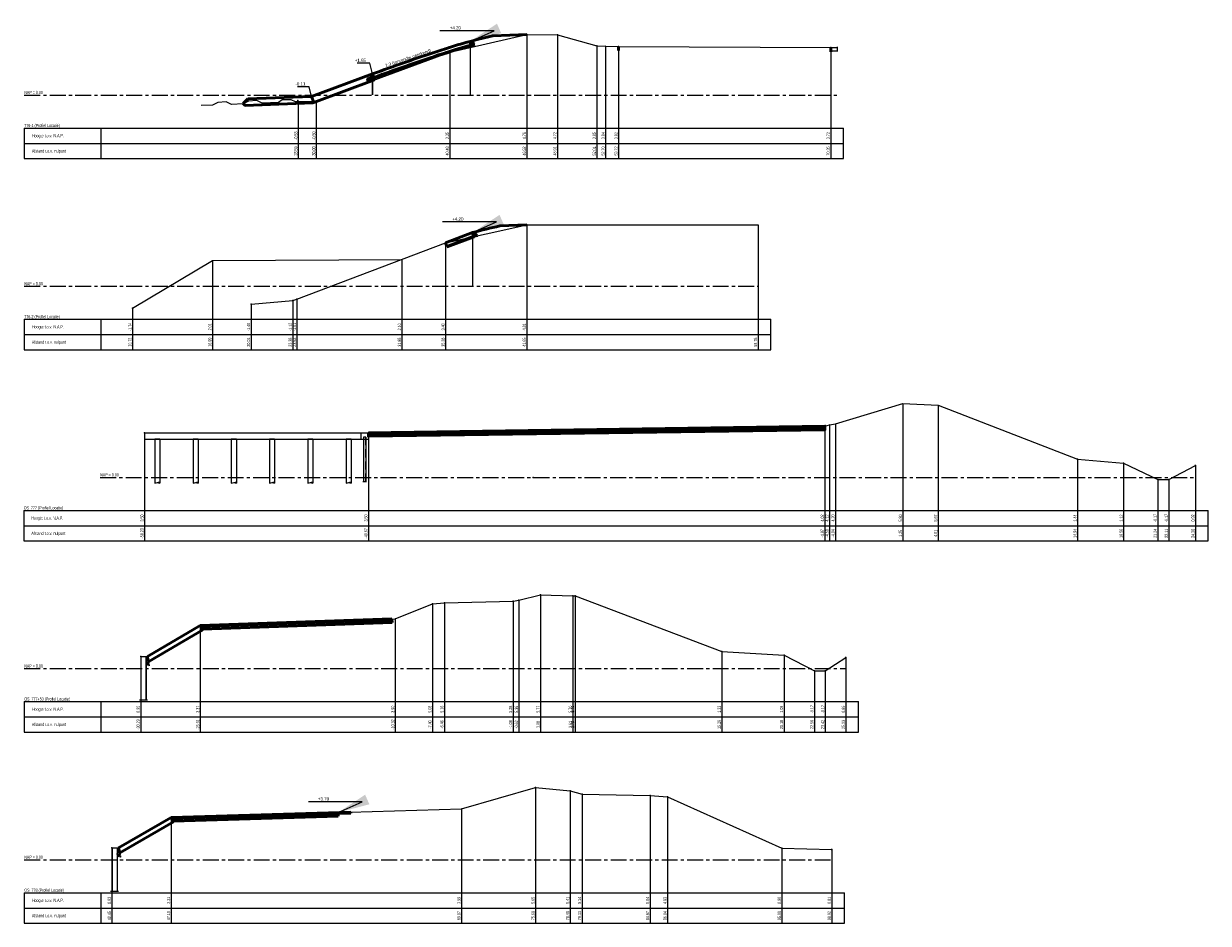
# Model space of a CAD drawing. Header units: metres. Extents: x -7 to 2281, y 7146 to 7816.
# Tile 29 of 29: x 2172 to 2264, y 7746 to 7816. Entities that reach past the tile are written whole.
import ezdxf
from ezdxf.enums import TextEntityAlignment as Align

# ---------------------------------------------------------------- set-up
doc = ezdxf.new("R2010")
doc.units = ezdxf.units.M
for name, pattern in [('HIDDEN', [9.525, 6.35, -3.175]), ('NAP', [20, 12.5, -2.5, 2.5, -2.5]), ('PHANTOM', [2.5, 1.25, -0.25, 0.25, -0.25, 0.25, -0.25])]:
    doc.linetypes.add(name, pattern=pattern)
for name, color, linetype in [('702', 1, 'Continuous'), ('BS-DAMWAND', 255, 'Continuous'), ('BS-DWARSPROFIEL_LOCATIE', 255, 'Continuous'), ('BS-HEK', 198, 'Continuous'), ('BS-HEKWERK-KL-1_5M', 1, 'Continuous'), ('BS-INSTEEK-SLOOT-KPN', 1, 'Continuous'), ('BS-KANT-KREUKELBERM', 255, 'Continuous'), ('BS-KANT-VERHARDING', 1, 'Continuous'), ('BS-KRUINLIJN', 1, 'Continuous'), ('BS-LIGGING-DWARSPROFIEL', 7, 'Continuous'), ('BS-PERKOENRIJ-MET-BETONBAND', 255, 'Continuous'), ('BS-SCHEIDINGSLIJN-TALUDBEKL', 255, 'Continuous'), ('BS-TEENLIJN', 1, 'Continuous'), ('BS-TEENSCHOT-GECONSTRUEERD', 198, 'Continuous'), ('BS-TUSSENBERM', 1, 'Continuous'), ('BS-WATERLIJN-KPN', 1, 'Continuous'), ('BS-ZANDLIJN', 32, 'Continuous'), ('DP-BS-profiel', 2, 'Continuous'), ('DP-BS-ZANDLIJN', 76, 'Continuous'), ('DP-Matenbalk', 7, 'Continuous'), ('DP-Matenbalk_bestaandehoogten', 6, 'Continuous'), ('DP-NAP-lijn', 5, 'NAP')]:
    doc.layers.add(name, color=color, linetype=linetype)
for name, color, linetype, lineweight in [('DP-Afbreek', 2, 'PHANTOM', 25), ('DP-BS-matenbalk_verlenglijnen', 253, 'Continuous', 0), ('DP-NW-arcering_overlaging', 1, 'Continuous', 18), ('DP-NW-maatvoering', 7, 'Continuous', 35), ('DP-NW-matenbalk_verlenglijnen', 135, 'Continuous', 0), ('DP-NW-profiel', 4, 'Continuous', 50), ('DP-Uitvullaag', 1, 'Uitvullaag', 18)]:
    doc.layers.add(name, color=color, linetype=linetype, lineweight=lineweight)
doc.layers.add('DP-NW-arcrand', color=142, linetype='Continuous', plot=False)
doc.styles.add('Ontwnota-dwp-Bruinissepolder tot Grevelingendam$0$StagCAD', font='StagCAD.ttf')
doc.styles.add('StagCAD', font='StagCAD.ttf')
doc.linetypes.add('Uitvullaag', pattern='A,0,-0.005,[191,UITVULLAAG.shx,S=0.007,R=0,X=0,Y=0],-0.5', length=0.505)
doc.dimstyles.new('GM-maatvoering', dxfattribs={"dimtxt": 2.5, "dimasz": 2.5, "dimexe": 1, "dimexo": 0, "dimgap": 1, "dimtad": 1, "dimrnd": 0.001, "dimzin": 1, "dimdsep": 46, "dimtxsty": 'StagCAD', "dimcen": 0.09, "dimclrd": 1, "dimclre": 1, "dimclrt": 7, "dimazin": 0, "dimtfac": 1, "dimtix": 1, "dimtmove": 0, "dimatfit": 3, "dimfxl": 1, "dimfxlon": 1, "dimtvp": 0.83, "dimtolj": 1, "dimtzin": 0, "dimlwd": 15, "dimlwe": 15, "dimarcsym": 0})
doc.dimstyles.new('Ontwnota-dwp-Bruinissepolder tot Grevelingendam$0$leader 1_100', dxfattribs={"dimscale": 0.1, "dimtxt": 2.5, "dimasz": 2, "dimexe": 0, "dimexo": 0, "dimgap": 1, "dimtad": 1, "dimrnd": 0.001, "dimzin": 1, "dimdsep": 46, "dimtxsty": 'Ontwnota-dwp-Bruinissepolder tot Grevelingendam$0$StagCAD', "dimblk": 'Ontwnota-dwp-Bruinissepolder tot Grevelingendam$0$RAD_PIJL', "dimcen": 0.09, "dimse1": 1, "dimse2": 1, "dimclrd": 1, "dimclre": 1, "dimclrt": 7, "dimazin": 0, "dimtfac": 1, "dimtix": 1, "dimtmove": 0, "dimatfit": 0, "dimfxl": 1, "dimtvp": 0.83, "dimtolj": 1, "dimtzin": 0, "dimlwd": 15, "dimarcsym": 0})

# ---------------------------------------------------------------- blocks, each defined once
blk = doc.blocks.new('123', base_point=(750, -20.1))
at = {"layer": 'BS-HEKWERK-KL-1_5M'}
for points in [[(749.75, -20.35), (750.25, -19.85)], [(750.25, -20.35), (749.75, -19.85)]]:
    blk.add_lwpolyline(points, dxfattribs=at)
blk = doc.blocks.new('Betonpaal')
at = {"layer": 'DP-BS-profiel'}
for p, q in [((-0.2, 0), (-0.2, -3.471)), ((0.2, 0), (0.2, -3.471)), ((-0.2, -3.471), (0.2, -3.364)), ((0, -3.418), (0.2, -3.471))]:
    blk.add_line(p, q, dxfattribs=at)
at = {"layer": 'DP-BS-profiel', "linetype": 'HIDDEN', "ltscale": 0.1}
blk.add_line((-0.2, 0), (0.2, 0), dxfattribs=at)
blk = doc.blocks.new('Ontwnota-dwp-Bruinissepolder tot Grevelingendam$0$RAD_PIJL')
at = {"color": 1, "linetype": 'Continuous'}
blk.add_solid([(-2.83, -0.75), (-2.83, 0.75), (0, 0)], dxfattribs=at)
blk = doc.blocks.new('UNP240')
at = {"layer": 'DP-BS-profiel', "linetype": 'Continuous'}
for p, q in [((0, 240), (85, 240)), ((0, 120), (0, 240)), ((0, 120), (0, 0)), ((0, 0), (85, 0)), ((10, 212), (10, 120)), ((10, 28), (10, 120)), ((21, 225), (79, 230)), ((21, 15), (79, 10)), ((85, 240), (85, 236)), ((85, 0), (85, 4))]:
    blk.add_line(p, q, dxfattribs=at)
for centre, radius, start, end in [((22, 212), 13, 94.5692, 180), ((22, 28), 13, 180, 265.4308), ((78, 236), 6.5, 274.5674, 360), ((78, 4), 6.5, 0, 85.43262)]:
    blk.add_arc(centre, radius, start, end, dxfattribs=at)
blk = doc.blocks.new('A$C7DB3580F')
at = {"layer": 'DP-BS-profiel', "flags": 128}
blk.add_lwpolyline([(0.103, 0.445), (0.103, 0.945), (0.183, 0.945), (0.223, 0.695), (0.223, 0.445), (0.103, 0.445)], dxfattribs=at)
at = {"yscale": 0.001, "zscale": 0.001, "rotation": 90}
for p, xscale in [((0.323, 0.421), 0.001), ((0.323, 0.302), -0.001)]:
    blk.add_blockref('UNP240', p, dxfattribs=dict(at, xscale=xscale))

msp = doc.modelspace()

# ---------------------------------------------------------------- linework, layer by layer
at = {"layer": 'BS-DAMWAND'}
for p in [(2180.744, 7766.723), (2178.486, 7751.712)]:
    msp.add_point(p, dxfattribs=at)
at = {"layer": 'BS-DWARSPROFIEL_LOCATIE'}
msp.add_point((2229.167, 7795.778), dxfattribs=at)
at = {"layer": 'BS-INSTEEK-SLOOT-KPN'}
for p in [(2257.849, 7781.903), (2231.208, 7766.837)]:
    msp.add_point(p, dxfattribs=at)
at = {"layer": 'BS-KANT-KREUKELBERM'}
msp.add_point((2193.005, 7794.767), dxfattribs=at)
at = {"layer": 'BS-KANT-VERHARDING'}
for p in [(2218.237, 7814.595), (2234.869, 7814.503), (2181.051, 7784.281), (2198.613, 7784.282), (2234.412, 7784.798), (2204.571, 7770.937), (2209.951, 7771.06), (2185.423, 7769.153), (2215.367, 7755.918), (2220.704, 7755.814), (2183.131, 7754.084)]:
    msp.add_point(p, dxfattribs=at)
at = {"layer": 'BS-KRUINLIJN'}
for p in [(2212.114, 7771.55), (2214.647, 7771.481), (2214.821, 7771.476), (2226.327, 7767.103), (2211.723, 7756.43), (2214.434, 7756.191), (2222.078, 7755.709), (2231.036, 7751.678)]:
    msp.add_point(p, dxfattribs=at)
at = {"layer": 'BS-LIGGING-DWARSPROFIEL'}
msp.add_point((2211.531, 7780.778), dxfattribs=at)
at = {"layer": 'BS-PERKOENRIJ-MET-BETONBAND'}
for p in [(2204.992, 7814.129), (2204.664, 7799.177)]:
    msp.add_point(p, dxfattribs=at)
at = {"layer": 'BS-SCHEIDINGSLIJN-TALUDBEKL'}
msp.add_point((2180.107, 7794.043), dxfattribs=at)
at = {"layer": 'BS-TEENLIJN'}
for p in [(2216.522, 7814.626), (2194.516, 7810.274), (2254.229, 7782.215), (2210.416, 7771.141), (2203.632, 7770.862)]:
    msp.add_point(p, dxfattribs=at)
at = {"layer": 'BS-TEENSCHOT-GECONSTRUEERD'}
msp.add_point((2192.669, 7794.654), dxfattribs=at)
at = {"layer": 'BS-TUSSENBERM'}
for p in [(2211.036, 7815.534), (2213.429, 7815.494), (2211.036, 7800.589)]:
    msp.add_point(p, dxfattribs=at)
at = {"layer": 'BS-WATERLIJN-KPN'}
for p in [(2260.521, 7780.604), (2261.399, 7780.604), (2233.59, 7765.604), (2234.448, 7765.604)]:
    msp.add_point(p, dxfattribs=at)
at = {"layer": 'BS-ZANDLIJN'}
for p in [(2193.073, 7810.346), (2189.403, 7794.374)]:
    msp.add_point(p, dxfattribs=at)
at = {"layer": 'DP-Afbreek', "color": 1, "ltscale": 2}
for p, q in [((2180.644, 7763.324), (2181.269, 7763.324)), ((2178.386, 7748.313), (2179.011, 7748.313))]:
    msp.add_line(p, q, dxfattribs=at)
at = {"layer": 'DP-BS-matenbalk_verlenglijnen'}
for p, q in [((2211.036, 7815.534), (2211.036, 7805.786)), ((2213.429, 7815.494), (2213.429, 7805.786)), ((2216.522, 7814.626), (2216.522, 7805.786)), ((2217.217, 7814.617), (2217.217, 7805.786)), ((2204.992, 7814.129), (2204.992, 7805.786)), ((2218.237, 7814.595), (2218.237, 7805.786)), ((2234.869, 7814.503), (2234.869, 7805.786)), ((2193.108, 7810.252), (2193.108, 7805.786)), ((2194.516, 7810.274), (2194.516, 7805.786)), ((2211.036, 7800.589), (2211.035, 7790.786)), ((2229.167, 7800.589), (2229.167, 7790.786)), ((2204.664, 7799.177), (2204.664, 7790.786)), ((2201.24, 7797.879), (2201.24, 7790.786)), ((2189.403, 7794.374), (2189.402, 7790.786)), ((2192.669, 7794.654), (2192.669, 7790.786)), ((2193.005, 7794.767), (2193.004, 7790.786)), ((2180.107, 7794.043), (2180.106, 7790.786)), ((2240.537, 7786.577), (2240.537, 7775.786)), ((2243.297, 7786.448), (2243.297, 7775.786)), ((2234.784, 7784.896), (2234.784, 7775.786)), ((2235.244, 7784.982), (2235.244, 7775.786)), ((2181.051, 7784.281), (2181.051, 7775.786)), ((2198.613, 7784.282), (2198.613, 7775.786)), ((2234.412, 7784.798), (2234.412, 7775.786)), ((2254.229, 7782.215), (2254.229, 7775.786)), ((2257.849, 7781.903), (2257.849, 7775.786)), ((2263.489, 7781.699), (2263.489, 7775.786)), ((2260.521, 7780.604), (2260.521, 7775.786)), ((2261.399, 7780.604), (2261.399, 7775.786)), ((2204.571, 7770.937), (2204.571, 7760.786)), ((2209.951, 7771.06), (2209.951, 7760.786)), ((2210.416, 7771.141), (2210.416, 7760.786)), ((2212.114, 7771.55), (2212.114, 7760.786)), ((2214.647, 7771.481), (2214.647, 7760.786)), ((2214.821, 7771.476), (2214.821, 7760.786)), ((2203.632, 7770.862), (2203.632, 7760.786)), ((2185.423, 7769.153), (2185.423, 7760.786)), ((2200.716, 7769.674), (2200.716, 7760.786)), ((2180.744, 7766.723), (2180.744, 7760.786)), ((2226.327, 7767.103), (2226.327, 7760.786)), ((2231.208, 7766.837), (2231.208, 7760.786)), ((2236.061, 7766.64), (2236.061, 7760.786)), ((2233.59, 7765.604), (2233.59, 7760.786)), ((2234.448, 7765.604), (2234.448, 7760.786)), ((2211.723, 7756.43), (2211.723, 7745.786)), ((2214.434, 7756.191), (2214.434, 7745.786)), ((2215.367, 7755.918), (2215.367, 7745.786)), ((2220.704, 7755.814), (2220.704, 7745.786)), ((2222.078, 7755.709), (2222.078, 7745.786)), ((2205.906, 7754.769), (2205.906, 7745.786)), ((2183.131, 7754.084), (2183.131, 7745.786)), ((2178.486, 7751.712), (2178.486, 7745.786)), ((2231.036, 7751.678), (2231.036, 7745.786)), ((2234.953, 7751.586), (2234.953, 7745.786))]:
    msp.add_line(p, q, dxfattribs=at)
for points in [[(2216.522, 7814.626, 0), (2216.522, 7808.186, 0)], [(2217.217, 7814.617, 0), (2217.217, 7808.186, 0)], [(2218.237, 7814.595, 0), (2218.237, 7808.186, 0)], [(2234.869, 7814.503, 0), (2234.869, 7808.186, 0)], [(2186.374, 7797.792, 0), (2186.373, 7790.786, 0)], [(2229.167, 7795.778, 0), (2229.167, 7792.855, 0)], [(2180.107, 7794.043, 0), (2180.106, 7792.855, 0)], [(2240.537, 7786.577, 0), (2240.537, 7778.186, 0)], [(2243.297, 7786.448, 0), (2243.297, 7778.186, 0)], [(2181.051, 7784.281, 0), (2181.051, 7778.186, 0)], [(2254.229, 7782.215, 0), (2254.229, 7778.186, 0)], [(2257.849, 7781.903, 0), (2257.849, 7778.186, 0)], [(2226.327, 7767.103, 0), (2226.327, 7763.186, 0)], [(2205.906, 7754.769, 0), (2205.906, 7748.186, 0)], [(2183.131, 7754.084, 0), (2183.131, 7748.186, 0)], [(2178.486, 7751.712, 0), (2178.486, 7748.186, 0)]]:
    msp.add_polyline3d(points, dxfattribs=at)
at = {"layer": 'DP-BS-profiel'}
for p, q in [((2234.869, 7814.503), (2235.369, 7814.503)), ((2234.869, 7814.503), (2234.869, 7814.253)), ((2234.869, 7814.253), (2235.369, 7814.253)), ((2235.369, 7814.553), (2235.369, 7814.204)), ((2235.244, 7784.982), (2240.537, 7786.577)), ((2240.537, 7786.577), (2243.297, 7786.448)), ((2243.297, 7786.448), (2254.229, 7782.215)), ((2234.412, 7784.798), (2234.784, 7784.896)), ((2234.784, 7784.896), (2235.244, 7784.982)), ((2181.051, 7784.281), (2198.613, 7784.282)), ((2181.051, 7784.281), (2181.051, 7783.781)), ((2198.613, 7784.282), (2234.412, 7784.798)), ((2198.613, 7784.282), (2198.613, 7783.782)), ((2181.051, 7783.781), (2198.613, 7783.782)), ((2198.226, 7783.932), (2198.226, 7780.426)), ((2198.401, 7783.932), (2198.226, 7783.932)), ((2198.401, 7783.932), (2198.401, 7780.426)), ((2254.229, 7782.215), (2257.849, 7781.903)), ((2257.849, 7781.903), (2260.521, 7780.604)), ((2261.399, 7780.604), (2263.489, 7781.699)), ((2198.451, 7780.426), (2198.176, 7780.426)), ((2260.521, 7780.604), (2261.399, 7780.604)), ((2180.744, 7766.723), (2180.744, 7763.324)), ((2180.744, 7766.723), (2181.169, 7766.723)), ((2180.744, 7766.708), (2181.169, 7766.708)), ((2180.757, 7766.708), (2180.757, 7763.324)), ((2181.156, 7766.708), (2181.156, 7763.324)), ((2181.169, 7766.723), (2181.169, 7763.324)), ((2181.169, 7766.723), (2181.269, 7766.723)), ((2178.486, 7751.712), (2178.486, 7748.313)), ((2178.486, 7751.712), (2178.911, 7751.712)), ((2178.486, 7751.697), (2178.911, 7751.697)), ((2178.499, 7751.697), (2178.499, 7748.313)), ((2178.898, 7751.697), (2178.898, 7748.313)), ((2178.911, 7751.712), (2178.911, 7748.313)), ((2178.911, 7751.712), (2179.011, 7751.712))]:
    msp.add_line(p, q, dxfattribs=at)
at = {"layer": 'DP-BS-profiel', "linetype": 'HIDDEN', "ltscale": 0.1}
for p, q in [((2198.013, 7784.282), (2198.013, 7783.782)), ((2198.392, 7783.932), (2198.392, 7780.426))]:
    msp.add_line(p, q, dxfattribs=at)
at = {"layer": 'DP-BS-profiel'}
msp.add_lwpolyline([(2194.516, 7810.274), (2193.108, 7810.252), (2192.886, 7810.244), (2192.556, 7810.4), (2191.85, 7810.408), (2191.543, 7810.19), (2190.284, 7810.14), (2189.856, 7810.338), (2189.204, 7810.285), (2188.778, 7810.08), (2187.875, 7810.044), (2187.448, 7810.242), (2186.795, 7810.189), (2186.37, 7809.984), (2185.494, 7809.949)], dxfattribs=at)
for points in [[(2193.108, 7810.252, 0), (2194.516, 7810.274, 0), (2204.992, 7814.129, 0), (2211.036, 7815.534, 0), (2213.429, 7815.494, 0), (2216.522, 7814.626, 0), (2217.217, 7814.617, 0), (2218.237, 7814.595, 0), (2234.869, 7814.503, 0)], [(2204.664, 7799.177, 0), (2211.036, 7800.589, 0), (2229.167, 7800.589, 0)], [(2189.403, 7794.374, 0), (2192.669, 7794.654, 0), (2193.005, 7794.767, 0), (2204.664, 7799.177, 0)], [(2192.669, 7794.654, 0), (2192.669, 7794.654, 0)], [(2181.269, 7766.723, 0), (2185.423, 7769.153, 0), (2200.716, 7769.674, 0), (2203.632, 7770.862, 0), (2204.571, 7770.937, 0), (2209.951, 7771.06, 0), (2210.416, 7771.141, 0), (2212.114, 7771.55, 0), (2214.647, 7771.481, 0), (2214.821, 7771.476, 0), (2226.327, 7767.103, 0), (2231.208, 7766.837, 0), (2233.59, 7765.604, 0), (2234.448, 7765.604, 0), (2236.061, 7766.64, 0)], [(2179.011, 7751.712, 0), (2183.131, 7754.084, 0), (2205.906, 7754.769, 0), (2211.723, 7756.43, 0), (2214.434, 7756.191, 0), (2215.367, 7755.918, 0), (2220.704, 7755.814, 0), (2222.078, 7755.709, 0), (2231.036, 7751.678, 0), (2234.953, 7751.586, 0)]]:
    msp.add_polyline3d(points, dxfattribs=at)
at = {"layer": 'DP-BS-profiel', "color": 1}
msp.add_polyline3d([(2180.107, 7794.043, 0), (2186.374, 7797.792, 0), (2201.24, 7797.879, 0)], dxfattribs=at)
at = {"layer": 'DP-BS-ZANDLIJN'}
for p in [(2193.108, 7810.252), (2193.108, 7810.134)]:
    msp.add_point(p, dxfattribs=at)
at = {"layer": 'DP-Matenbalk'}
for points in [[(2171.612, 7808.186, 0), (2235.869, 7808.186, 0)], [(2171.612, 7808.186, 0), (2171.612, 7805.786, 0), (2193.108, 7805.786, 0), (2235.869, 7805.786, 0)], [(2177.612, 7808.186, 0), (2177.612, 7805.786, 0)], [(2193.108, 7808.186, 0), (2193.108, 7808.186, 0)], [(2235.869, 7805.784, 0), (2235.869, 7808.184, 0)], [(2171.612, 7806.986, 0), (2235.869, 7806.986, 0)], [(2193.108, 7806.986, 0), (2193.108, 7806.986, 0)], [(2234.369, 7806.986, 0), (2234.369, 7806.986, 0)], [(2234.369, 7805.786, 0), (2234.369, 7805.786, 0)], [(2171.611, 7793.186, 0), (2230.167, 7793.186, 0)], [(2171.611, 7793.186, 0), (2171.611, 7790.786, 0), (2177.611, 7790.786, 0), (2230.167, 7790.786, 0)], [(2177.611, 7793.186, 0), (2177.611, 7790.786, 0)], [(2177.611, 7793.186, 0), (2177.611, 7793.186, 0)], [(2230.167, 7790.784, 0), (2230.167, 7793.184, 0)], [(2171.611, 7791.986, 0), (2230.167, 7791.986, 0)], [(2177.611, 7791.986, 0), (2177.611, 7791.986, 0)], [(2229.167, 7791.986, 0), (2229.167, 7791.986, 0)], [(2229.167, 7790.786, 0), (2229.167, 7790.786, 0)], [(2171.568, 7778.186, 0), (2264.489, 7778.186, 0)], [(2171.568, 7778.186, 0), (2171.568, 7775.786, 0), (2177.568, 7775.786, 0), (2264.489, 7775.786, 0)], [(2177.568, 7778.186, 0), (2177.568, 7778.186, 0)], [(2264.489, 7775.784, 0), (2264.489, 7778.184, 0)], [(2171.568, 7776.986, 0), (2264.489, 7776.986, 0)], [(2177.568, 7776.986, 0), (2177.568, 7776.986, 0)], [(2171.612, 7763.186, 0), (2237.061, 7763.186, 0)], [(2171.612, 7763.186, 0), (2171.612, 7760.786, 0), (2177.612, 7760.786, 0), (2237.061, 7760.786, 0)], [(2177.612, 7763.186, 0), (2177.612, 7760.786, 0)], [(2177.612, 7763.186, 0), (2177.612, 7763.186, 0)], [(2237.061, 7760.784, 0), (2237.061, 7763.184, 0)], [(2171.612, 7761.986, 0), (2237.061, 7761.986, 0)], [(2177.612, 7761.986, 0), (2177.612, 7761.986, 0)], [(2171.612, 7748.186, 0), (2235.953, 7748.186, 0)], [(2171.612, 7748.186, 0), (2171.612, 7745.786, 0), (2177.612, 7745.786, 0), (2235.953, 7745.786, 0)], [(2177.612, 7748.186, 0), (2177.612, 7748.186, 0)], [(2177.612, 7748.186, 0), (2177.612, 7745.786, 0)], [(2235.953, 7745.784, 0), (2235.953, 7748.184, 0)], [(2171.612, 7746.986, 0), (2235.953, 7746.986, 0)], [(2177.612, 7746.986, 0), (2177.612, 7746.986, 0)]]:
    msp.add_polyline3d(points, dxfattribs=at)
at = {"layer": 'DP-Matenbalk_bestaandehoogten'}
for points in [[(2234.869, 7806.986, 0), (2234.869, 7806.986, 0)], [(2229.167, 7791.986, 0), (2229.167, 7791.986, 0)], [(2234.953, 7746.986, 0), (2234.953, 7746.986, 0)]]:
    msp.add_polyline3d(points, dxfattribs=at)
at = {"layer": 'DP-NAP-lijn', "ltscale": 0.1}
for p, q in [((2171.612, 7810.778), (2235.382, 7810.778)), ((2171.613, 7795.778), (2229.167, 7795.778)), ((2177.568, 7780.778), (2263.489, 7780.778)), ((2171.612, 7765.778), (2236.061, 7765.778)), ((2171.612, 7750.778), (2234.953, 7750.778))]:
    msp.add_line(p, q, dxfattribs=at)
at = {"layer": 'DP-NW-arcering_overlaging'}
for p in [(2198.927, 7810.78), (2198.927, 7812.43)]:
    msp.add_line(p, (2198.927, 7812.43), dxfattribs=at)
at = {"layer": 'DP-NW-arcrand'}
for p, q in [((2206.902, 7814.756), (2206.927, 7814.66)), ((2207.102, 7799.754), (2207.127, 7799.658)), ((2204.806, 7798.803), (2206.918, 7799.604))]:
    msp.add_line(p, q, dxfattribs=at)
msp.add_lwpolyline([(2199.186, 7812.098, -0.006943), (2204.129, 7813.823, -0.015584), (2206.927, 7814.66, -0.015584)], format="xyb", dxfattribs=at)
at = {"layer": 'DP-NW-matenbalk_verlenglijnen'}
for points in [[(2206.577, 7814.98), (2206.577, 7810.78)], [(2198.927, 7812.43), (2198.927, 7810.78)], [(2206.777, 7799.978), (2206.777, 7795.778)]]:
    msp.add_lwpolyline(points, dxfattribs=at)
at = {"layer": 'DP-NW-profiel'}
for p, q in [((2206.577, 7814.98), (2206.678, 7814.98)), ((2206.577, 7814.98), (2206.654, 7814.69)), ((2206.902, 7814.756), (2206.678, 7814.98)), ((2218.237, 7814.595), (2218.235, 7814.265)), ((2234.869, 7814.503), (2234.867, 7814.173)), ((2194.151, 7810.672), (2198.927, 7812.43)), ((2194.324, 7810.203), (2199.096, 7811.959)), ((2198.573, 7811.933), (2198.627, 7811.786)), ((2198.927, 7812.43), (2199.027, 7812.147)), ((2199.044, 7812.1), (2199.096, 7811.959)), ((2189.155, 7810.472), (2188.795, 7810.112)), ((2194.151, 7810.672), (2189.155, 7810.472)), ((2194.151, 7810.672), (2194.324, 7810.203)), ((2204.664, 7799.177), (2206.777, 7799.978)), ((2206.777, 7799.978), (2206.878, 7799.978)), ((2206.777, 7799.978), (2206.854, 7799.689)), ((2207.102, 7799.754), (2206.878, 7799.978)), ((2208.91, 7800.504), (2211.036, 7800.589)), ((2204.664, 7799.177), (2204.771, 7798.897)), ((2204.771, 7798.897), (2206.883, 7799.698)), ((2181.269, 7766.723), (2185.423, 7769.153)), ((2185.423, 7769.153), (2200.456, 7769.665)), ((2185.423, 7769.153), (2185.625, 7768.808)), ((2200.459, 7769.585), (2185.469, 7769.075)), ((2185.583, 7768.878), (2200.465, 7769.386)), ((2200.456, 7769.665), (2200.465, 7769.386)), ((2181.377, 7766.323), (2185.625, 7768.808)), ((2181.309, 7766.323), (2181.377, 7766.323)), ((2183.131, 7754.084), (2197.235, 7754.508)), ((2183.177, 7754.006), (2197.237, 7754.428)), ((2196.244, 7754.198), (2196.238, 7754.398)), ((2197.235, 7754.508), (2197.237, 7754.428)), ((2179.011, 7751.712), (2183.131, 7754.084)), ((2183.131, 7754.084), (2183.331, 7753.738)), ((2183.29, 7753.809), (2196.244, 7754.198))]:
    msp.add_line(p, q, dxfattribs=at)
for points in [[(2198.927, 7812.43, -0.007115), (2204.003, 7814.202, -0.014227), (2206.577, 7814.98, -0.014227)], [(2199.027, 7812.147, -0.007119), (2204.098, 7813.918, -0.01422), (2206.654, 7814.69, -0.01422)], [(2206.577, 7814.98, -0.009754), (2208.366, 7815.428), (2211.036, 7815.534)], [(2206.654, 7814.69, -0.001364), (2206.902, 7814.756)], [(2206.854, 7799.688, -0.001364), (2207.101, 7799.755)]]:
    msp.add_lwpolyline(points, format="xyb", dxfattribs=at)
msp.add_lwpolyline([(2199.044, 7812.1), (2198.927, 7812.43), (2198.852, 7812.403), (2198.908, 7812.243), (2198.86, 7812.141), (2198.543, 7812.018), (2198.573, 7811.933)], close=True, dxfattribs=at)
for points in [[(2188.795, 7810.112), (2188.944, 7809.964), (2194.239, 7810.175), (2194.324, 7810.203)], [(2198.613, 7784.282), (2234.412, 7784.798), (2234.416, 7784.518), (2198.613, 7784.002), (2198.613, 7784.282)], [(2198.615, 7784.202), (2234.413, 7784.718)], [(2181.269, 7766.723), (2181.309, 7766.473), (2181.309, 7766.323)], [(2179.051, 7751.312), (2179.117, 7751.312), (2183.331, 7753.738)], [(2179.011, 7751.712), (2179.051, 7751.462), (2179.051, 7751.312)]]:
    msp.add_lwpolyline(points, dxfattribs=at)
msp.add_arc((2219.148, 7754.366), 47.26, 102.51111, 105.1745, dxfattribs=at)
at = {"layer": 'DP-Uitvullaag'}
msp.add_line((2204.771, 7798.897), (2206.883, 7799.698), dxfattribs=at)
at = {"layer": 'DP-Uitvullaag', "flags": 128}
msp.add_lwpolyline([(2199.074, 7812.164, -0.007052), (2204.098, 7813.918, -0.018123), (2206.904, 7814.749)], format="xyb", dxfattribs=at)

# ---------------------------------------------------------------- block references
for p in [(2181.086, 7765.778), (2178.827, 7750.767)]:
    msp.add_blockref('A$C7DB3580F', p)
at = {"layer": '702', "xscale": 0.15, "yscale": 0.15, "zscale": 0.15, "rotation": 314.999999}
for p in [(2263.489, 7781.699), (2236.061, 7766.64), (2234.953, 7751.586)]:
    msp.add_blockref('123', p, dxfattribs=at)
at = {"layer": 'BS-HEK', "xscale": 0.1, "yscale": 0.1, "zscale": 0.1}
for p in [(2217.217, 7814.617), (2234.784, 7784.896), (2200.716, 7769.674), (2205.906, 7754.769)]:
    msp.add_blockref('123', p, dxfattribs=at)
at = {"layer": 'DP-NW-profiel'}
for p in [(2182.051, 7783.801), (2185.051, 7783.801), (2188.051, 7783.801), (2191.051, 7783.801), (2194.051, 7783.801), (2197.051, 7783.801)]:
    msp.add_blockref('Betonpaal', p, dxfattribs=at)

# ---------------------------------------------------------------- texts
at = {"layer": 'DP-Matenbalk', "width": 0.68}
for s, p in [('776-1 (Profiel Locatie) ', (2171.612, 7808.186)), ('776-2 (Profiel Locatie) ', (2171.611, 7793.186)), ('OS_777 (Profiel Locatie) ', (2171.568, 7778.186)), ('OS_777+50 (Profiel Locatie) ', (2171.612, 7763.186)), ('OS_778 (Profiel Locatie) ', (2171.612, 7748.186))]:
    msp.add_text(s, height=0.25, dxfattribs=at).set_placement(p, align=Align.BOTTOM_LEFT)
for s, p in [('Hoogte t.o.v. N.A.P.', (2172.212, 7807.586)), ('Afstand t.o.v. nulpunt', (2172.212, 7806.386)), ('Hoogte t.o.v. N.A.P.', (2172.211, 7792.586)), ('Afstand t.o.v. nulpunt', (2172.211, 7791.386)), ('Hoogte t.o.v. N.A.P.', (2172.168, 7777.586)), ('Afstand t.o.v. nulpunt', (2172.168, 7776.386)), ('Hoogte t.o.v. N.A.P.', (2172.212, 7762.586)), ('Afstand t.o.v. nulpunt', (2172.212, 7761.386)), ('Hoogte t.o.v. N.A.P.', (2172.212, 7747.586)), ('Afstand t.o.v. nulpunt', (2172.212, 7746.386))]:
    msp.add_text(s, height=0.25, dxfattribs=at).set_placement(p, align=Align.MIDDLE_LEFT)
at = {"layer": 'DP-Matenbalk_bestaandehoogten', "width": 0.68}
for s, p in [('-0.53', (2193.108, 7807.586)), ('-0.50', (2194.516, 7807.586)), ('3.35', (2204.992, 7807.586)), ('4.76', (2211.036, 7807.586)), ('4.72', (2213.429, 7807.586)), ('3.85', (2216.522, 7807.586)), ('3.84', (2217.217, 7807.586)), ('3.82', (2218.237, 7807.586)), ('3.72', (2234.869, 7807.586)), ('28.59', (2193.108, 7806.386)), ('30.00', (2194.516, 7806.386)), ('40.48', (2204.992, 7806.386)), ('46.52', (2211.036, 7806.386)), ('48.91', (2213.429, 7806.386)), ('52.01', (2216.522, 7806.386)), ('52.70', (2217.217, 7806.386)), ('53.72', (2218.237, 7806.386)), ('70.35', (2234.869, 7806.386)), ('-1.74', (2180.106, 7792.586)), ('2.01', (2186.373, 7792.586)), ('-1.40', (2189.402, 7792.586)), ('-1.12', (2192.669, 7792.586)), ('-1.01', (2193.004, 7792.586)), ('2.10', (2201.24, 7792.586)), ('3.40', (2204.664, 7792.586)), ('4.81', (2211.035, 7792.586)), ('10.72', (2180.106, 7791.386)), ('16.99', (2186.373, 7791.386)), ('20.01', (2189.402, 7791.386)), ('23.28', (2192.669, 7791.386)), ('23.62', (2193.004, 7791.386)), ('31.85', (2201.24, 7791.386)), ('35.28', (2204.664, 7791.386)), ('41.65', (2211.035, 7791.386)), ('59.78', (2229.167, 7791.386)), ('3.50', (2181.051, 7777.586)), ('3.50', (2198.613, 7777.586)), ('4.02', (2234.412, 7777.586)), ('4.12', (2234.784, 7777.586)), ('4.20', (2235.244, 7777.586)), ('5.80', (2240.537, 7777.586)), ('5.67', (2243.297, 7777.586)), ('1.44', (2254.229, 7777.586)), ('1.12', (2257.849, 7777.586)), ('-0.17', (2260.521, 7777.586)), ('-0.17', (2261.399, 7777.586)), ('0.92', (2263.489, 7777.586)), ('-58.23', (2181.051, 7776.386)), ('-40.67', (2198.613, 7776.386)), ('-4.87', (2234.412, 7776.386)), ('-4.50', (2234.784, 7776.386)), ('-4.04', (2235.244, 7776.386)), ('1.25', (2240.537, 7776.386)), ('4.01', (2243.297, 7776.386)), ('14.94', (2254.229, 7776.386)), ('18.56', (2257.849, 7776.386)), ('21.24', (2260.521, 7776.386)), ('22.11', (2261.399, 7776.386)), ('24.20', (2263.489, 7776.386)), ('0.95', (2180.744, 7762.586)), ('3.37', (2185.423, 7762.586)), ('3.90', (2200.716, 7762.586)), ('5.08', (2203.632, 7762.586)), ('5.16', (2204.571, 7762.586)), ('5.28', (2209.951, 7762.586)), ('5.36', (2210.416, 7762.586)), ('5.77', (2212.114, 7762.586)), ('5.70', (2214.647, 7762.586)), ('5.70', (2214.821, 7762.586)), ('1.33', (2226.327, 7762.586)), ('1.06', (2231.208, 7762.586)), ('-0.17', (2233.59, 7762.586)), ('-0.17', (2234.448, 7762.586)), ('0.86', (2236.061, 7762.586)), ('-30.29', (2180.744, 7761.386)), ('-25.61', (2185.423, 7761.386)), ('-10.32', (2200.716, 7761.386)), ('15.29', (2226.327, 7761.386)), ('20.18', (2231.208, 7761.386)), ('22.56', (2233.59, 7761.386)), ('23.42', (2234.448, 7761.386)), ('25.03', (2236.061, 7761.386)), ('-7.40', (2203.632, 7761.386)), ('-6.46', (2204.571, 7761.386)), ('-1.08', (2209.951, 7761.386)), ('-0.62', (2210.416, 7761.386)), ('1.08', (2212.114, 7761.386)), ('3.61', (2214.647, 7761.386)), ('3.79', (2214.821, 7761.386)), ('0.93', (2178.486, 7747.586)), ('3.31', (2183.131, 7747.586)), ('3.99', (2205.906, 7747.586)), ('5.65', (2211.723, 7747.586)), ('5.41', (2214.434, 7747.586)), ('5.14', (2215.367, 7747.586)), ('5.04', (2220.704, 7747.586)), ('4.93', (2222.078, 7747.586)), ('0.90', (2231.036, 7747.586)), ('0.81', (2234.953, 7747.586)), ('42.45', (2178.486, 7746.386)), ('47.10', (2183.131, 7746.386)), ('69.87', (2205.906, 7746.386)), ('75.69', (2211.723, 7746.386)), ('78.40', (2214.434, 7746.386)), ('79.33', (2215.367, 7746.386)), ('84.67', (2220.704, 7746.386)), ('86.04', (2222.078, 7746.386)), ('95.00', (2231.036, 7746.386)), ('98.92', (2234.953, 7746.386))]:
    msp.add_text(s, height=0.25, rotation=90, dxfattribs=at).set_placement(p, align=Align.BOTTOM_CENTER)
at = {"layer": 'DP-NAP-lijn', "width": 0.68}
for p in [(2171.612, 7810.778), (2171.613, 7795.778), (2177.568, 7780.778), (2171.612, 7765.778), (2171.612, 7750.778)]:
    msp.add_text('NAP = 0.00', height=0.25, dxfattribs=at).set_placement(p, align=Align.BOTTOM_LEFT)
at = {"layer": 'DP-NW-maatvoering', "style": 'StagCAD'}
msp.add_text('1:3 (tonrondte getekend)', height=0.25, rotation=18.52882, dxfattribs=at).set_placement((2201.782, 7813.49), align=Align.BOTTOM_CENTER)
at = {"layer": 'DP-NW-maatvoering', "color": 7, "char_height": 0.25, "attachment_point": 9}
for s, insert, style in [('\\A1;+4.20', (2205.865, 7815.924), 'StagCAD'), ('\\A1;+1.65', (2198.412, 7813.374), 'Ontwnota-dwp-Bruinissepolder tot Grevelingendam$0$StagCAD')]:
    msp.add_mtext(s, dxfattribs=dict(at, insert=insert, style=style))

# ---------------------------------------------------------------- leaders
at = {"layer": 'DP-NW-maatvoering', "annotation_type": 0, "has_hookline": 1, "hookline_direction": 1}
for points, dimstyle, override, text_width in [([(2206.577, 7814.98), (2208.465, 7815.824), (2205.965, 7815.824)], 'GM-maatvoering', {"dimscale": 0, "dimgap": 1, "dimtad": 1}, 0.75), ([(2198.927, 7812.43), (2198.712, 7813.274), (2198.512, 7813.274)], 'Ontwnota-dwp-Bruinissepolder tot Grevelingendam$0$leader 1_100', {"dimgap": 1, "dimtad": 1}, 0.675), ([(2194.151, 7810.672), (2193.971, 7811.423), (2193.771, 7811.423)], 'Ontwnota-dwp-Bruinissepolder tot Grevelingendam$0$leader 1_100', {"dimgap": 1, "dimtad": 1}, 0.625), ([(2206.777, 7799.978), (2208.665, 7800.822), (2206.165, 7800.822)], 'GM-maatvoering', {"dimscale": 0, "dimgap": 1, "dimtad": 1}, 0.75), ([(2196.236, 7754.478), (2198.122, 7755.322), (2195.622, 7755.322)], 'GM-maatvoering', {"dimscale": 0, "dimgap": 1, "dimtad": 1}, 0.725)]:
    msp.add_leader(points, dimstyle=dimstyle, override=override, dxfattribs=dict(at, text_width=text_width))

# ---------------------------------------------------------------- next in the draw order: texts
at = {"layer": 'DP-NW-maatvoering', "color": 7, "char_height": 0.25, "attachment_point": 9, "bg_fill": 3, "box_fill_scale": 1, "bg_fill_color": 256, "bg_fill_transparency": 0}
for s, insert, style in [('\\A1;-0.11', (2193.671, 7811.523), 'Ontwnota-dwp-Bruinissepolder tot Grevelingendam$0$StagCAD'), ('\\A1;+4.20', (2206.065, 7800.922), 'StagCAD'), ('\\A1;+3.70', (2195.522, 7755.422), 'StagCAD')]:
    msp.add_mtext(s, dxfattribs=dict(at, insert=insert, style=style))

doc.saveas('drawing.dxf')
